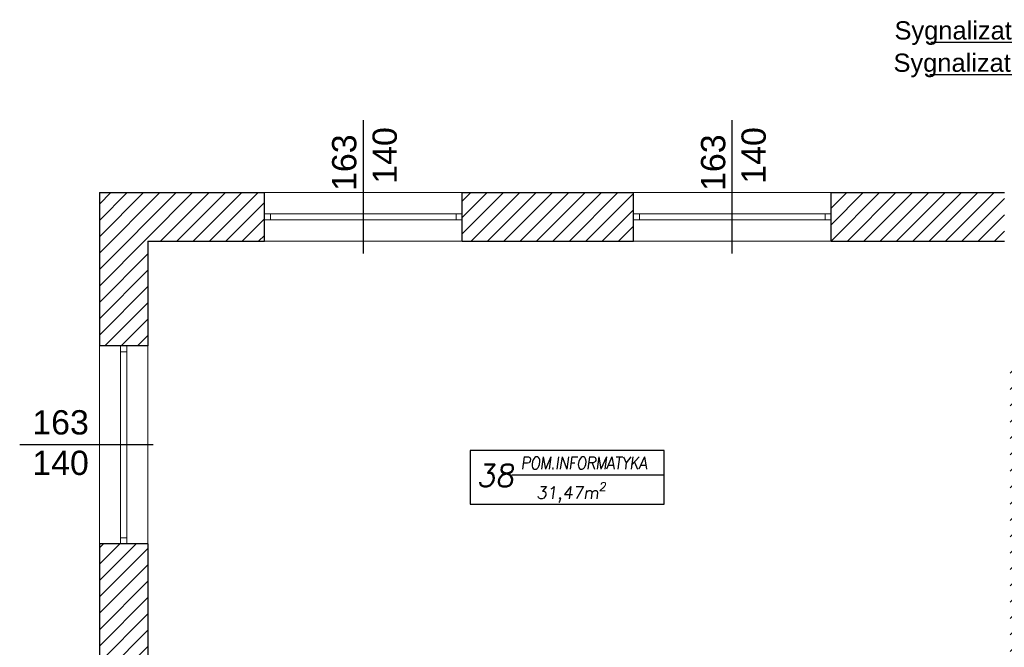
# Model space of a CAD drawing. Header units: millimetres. Extents: x -486876 to 553054, y -140324 to 834178.
# Tile 19 of 155: x -174185 to -166076, y 80203 to 85369. Entities that reach past the tile are written whole.
import ezdxf
from ezdxf import colors
from ezdxf.entities.mleader import LeaderData, LeaderLine
from ezdxf.enums import TextEntityAlignment as Align
from ezdxf.math import Vec2, Vec3

# ---------------------------------------------------------------- set-up
doc = ezdxf.new("R2010")
doc.units = ezdxf.units.MM
doc.linetypes.add('DASH2', pattern=[0.75, 0.5, -0.25])
for name, color, linetype, lineweight in [('_XREF', 252, 'DASH2', 13), ('IS_GAZ_TEKST', 7, 'Continuous', 20), ('XREF$0$okna', 8, 'Continuous', 20), ('XREF$0$ściana nośna', 8, 'Continuous', 30)]:
    doc.layers.add(name, color=color, linetype=linetype, lineweight=lineweight)
for name, color, linetype in [('XREF$0$DRZWI', 8, 'Continuous'), ('XREF$0$OPIS', 8, 'Continuous'), ('XREF$0$WYPEŁNIENIA', 8, 'Continuous')]:
    doc.layers.add(name, color=color, linetype=linetype)
doc.styles.add('SANPROJEKT', font='arial.ttf', dxfattribs={"height": 200})
doc.styles.add('XREF$0$APLUS', font='arial.ttf', dxfattribs={"width": 0.6})
doc.styles.add('XREF$0$Standard', font='arial.ttf')
pattern_1 = [(45, (-52999.899, 13162.694), (-6.7351921, 6.7351921), [])]

# ---------------------------------------------------------------- blocks, each defined once
blk = doc.blocks.new('XREF')
at = {"layer": 'XREF$0$WYPEŁNIENIA'}
h = blk.add_hatch(dxfattribs=at)
h.set_pattern_fill('ANSI31', color=256, scale=3)
h.set_pattern_definition(pattern_1)
h.paths.add_polyline_path([(2833.43, 11289.37), (2724.32, 11289.37), (2724.32, 11249.37), (2833.43, 11249.37)])
h.paths.add_polyline_path([(2867.14, 11289.37), (2833.43, 11289.37), (2833.43, 11249.37), (2867.14, 11249.37)])
h.paths.add_polyline_path([(2561.4, 11289.37), (2420.48, 11289.37), (2420.48, 11249.37), (2561.4, 11249.37)])
h.paths.add_polyline_path([(2257.56, 11289.37), (2121.56, 11289.37), (2121.56, 11163.24), (2161.56, 11163.24), (2161.56, 11249.37), (2257.56, 11249.37)])
h.paths.add_polyline_path([(2161.56, 11000.31), (2121.56, 11000.31), (2121.56, 10935.51), (2161.56, 10935.51)])
h.paths.add_polyline_path([(2161.56, 10935.51), (2121.56, 10935.51), (2121.56, 10867.6), (2161.56, 10867.6)])
h.paths.add_polyline_path([(3030.07, 11289.37), (3030.07, 11249.37), (3176.56, 11249.37), (3176.56, 11149.37), (2871.56, 11149.37), (2871.56, 10935.51), (2896.56, 10935.51), (2896.56, 11134.37), (3176.56, 11134.37), (3176.56, 10935.51), (3201.56, 10935.51), (3201.56, 11045.83), (3361.56, 11045.83), (3361.56, 10945.96), (3337.08, 10945.96), (3337.08, 10935.51), (3364.3, 10935.51), (3364.3, 10937.53), (3378.3, 10937.53), (3378.3, 10935.51), (3395.73, 10935.51), (3395.73, 10937.53), (3409.73, 10937.53), (3409.73, 10935.51), (3427.16, 10935.51), (3427.16, 10937.53), (3441.16, 10937.53), (3441.16, 10935.51), (3446.56, 10935.51), (3446.56, 10945.96), (3376.56, 10945.96), (3376.56, 11045.83), (3456.22, 11045.83), (3456.22, 11060.83), (3201.56, 11060.83), (3201.56, 11249.37), (3207.26, 11249.37), (3207.26, 11289.37), (3205.89, 11289.37)])
h.paths.add_polyline_path([(3179.52, 11177.85), (3198.59, 11177.85), (3198.59, 11191.35), (3179.52, 11191.35)], flags=24)
h.paths.add_polyline_path([(3151.69, 11132.98), (3151.69, 11150.77), (3138.19, 11150.77), (3138.19, 11132.98)], flags=25)
h.paths.add_polyline_path([(3276.39, 11044.44), (3276.39, 11062.23), (3262.89, 11062.23), (3262.89, 11044.44)], flags=25)
h = blk.add_hatch(dxfattribs=at)
h.set_pattern_fill('ANSI31', color=256, scale=3)
h.set_pattern_definition(pattern_1)
h.paths.add_polyline_path([(3536.35, 10935.51), (3530.35, 10935.51), (3530.35, 10801.78), (3536.35, 10801.78)])
h.paths.add_polyline_path([(3536.35, 11045.83), (3530.35, 11045.83), (3530.35, 10945.96), (3533.62, 10945.96), (3536.35, 10945.96)], flags=17)
h.paths.add_polyline_path([(3796.56, 11096.65), (3766.56, 11096.65), (3766.56, 11060.83), (3507.62, 11060.83), (3507.62, 11045.83), (3526.56, 11045.83), (3626.56, 11045.83), (3626.56, 10935.51), (3636.56, 10935.51), (3636.56, 11045.83), (3766.56, 11045.83), (3796.56, 11045.83)])
edge = h.paths.add_edge_path()
edge.add_arc((3779.04, 10935.86), 93.67, 192.13432, 192.88878, ccw=False)
edge.add_line((3687.46, 10916.17), (3684.53, 10916.17))
edge.add_line((3684.53, 10916.17), (3684.53, 10926.14))
edge.add_line((3684.53, 10926.14), (3636.56, 10926.14))
edge.add_line((3636.56, 10926.14), (3636.56, 10935.51))
edge.add_line((3636.56, 10935.51), (3626.56, 10935.51))
edge.add_line((3626.56, 10935.51), (3626.56, 10926.14))
edge.add_line((3626.56, 10926.14), (3626.56, 10916.14))
edge.add_line((3626.56, 10916.14), (3626.56, 10891.78))
edge.add_line((3626.56, 10891.78), (3687.73, 10891.78))
edge.add_line((3687.73, 10891.78), (3687.73, 10914.97))
h.paths.add_polyline_path([(3647.75, 10901.56), (3633.75, 10901.56), (3633.75, 10915.56), (3647.75, 10915.56)], flags=16)
h.paths.add_polyline_path([(3796.56, 10926.14), (3766.56, 10926.14), (3766.56, 10872.13), (3796.56, 10872.13)])
h.paths.add_polyline_path([(3796.56, 10818.23), (3766.56, 10818.23), (3766.56, 10801.78), (3747.83, 10801.78), (3747.83, 10786.78), (3766.56, 10786.78), (3766.56, 10776.78), (3796.56, 10776.78)])
h.paths.add_polyline_path([(3747.83, 10801.78), (3680.36, 10801.78), (3680.36, 10786.78), (3747.83, 10786.78)])
h.paths.add_polyline_path([(3406.41, 10801.78), (3376.56, 10801.78), (3376.56, 10889.68), (3446.15, 10889.68), (3446.56, 10916.14), (3446.56, 10926.14), (3446.56, 10935.51), (3441.16, 10935.51), (3441.16, 10923.53), (3427.16, 10923.53), (3427.16, 10935.51), (3409.73, 10935.51), (3409.73, 10923.53), (3395.73, 10923.53), (3395.73, 10935.51), (3378.3, 10935.51), (3378.3, 10923.53), (3364.3, 10923.53), (3364.3, 10935.51), (3337.08, 10935.51), (3337.08, 10926.14), (3301.56, 10926.14), (3301.56, 10920.14), (3301.56, 10916.14), (3337.08, 10916.14), (3337.08, 10889.68), (3361.56, 10889.68), (3361.56, 10801.78), (3189.06, 10801.78), (3176.56, 10801.78), (3176.56, 10766.78), (3201.56, 10766.78), (3201.56, 10786.78), (3406.41, 10786.78)])
h.paths.add_polyline_path([(3214.49, 10923.14), (3214.49, 10926.14), (3201.56, 10926.14), (3201.56, 10935.51), (3176.56, 10935.51), (3176.56, 10901.78), (3201.56, 10901.78), (3201.56, 10916.14), (3214.49, 10916.14)], flags=17)
h.paths.add_polyline_path([(3176.56, 10801.78), (3006.73, 10801.78), (3006.73, 10789.78), (3176.56, 10789.78)])
h.paths.add_polyline_path([(2906.73, 10801.78), (2815.34, 10801.78), (2815.34, 10789.78), (2894.64, 10789.78), (2904.95, 10789.78)])
h.paths.add_polyline_path([(2896.56, 10935.51), (2871.56, 10935.51), (2871.56, 10801.78), (2896.56, 10801.78)])
h.paths.add_polyline_path([(2892.75, 10828.64), (2910.53, 10828.64), (2910.53, 10842.14), (2892.75, 10842.14)])
at = {"layer": 'XREF$0$okna'}
for p, q in [((2257.56, 11289.37), (2420.48, 11289.37)), ((2561.4, 11289.37), (2724.32, 11289.37)), ((2257.56, 11271.87), (2420.48, 11271.87)), ((2561.4, 11271.87), (2724.32, 11271.87)), ((2257.56, 11266.87), (2420.48, 11266.87)), ((2561.4, 11266.87), (2724.32, 11266.87)), ((2420.48, 11249.37), (2257.56, 11249.37)), ((2724.32, 11249.37), (2561.4, 11249.37)), ((2121.56, 11163.24), (2121.56, 11000.31)), ((2139.06, 11000.31), (2139.06, 11163.24)), ((2144.06, 11000.31), (2144.06, 11163.24)), ((2161.56, 11163.24), (2161.56, 11000.31))]:
    blk.add_line(p, q, dxfattribs=at)
for points in [[(2262.56, 11266.87), (2257.56, 11266.87), (2257.56, 11271.87), (2262.56, 11271.87)], [(2420.48, 11266.87), (2415.48, 11266.87), (2415.48, 11271.87), (2420.48, 11271.87)], [(2566.4, 11266.87), (2561.4, 11266.87), (2561.4, 11271.87), (2566.4, 11271.87)], [(2724.32, 11266.87), (2719.32, 11266.87), (2719.32, 11271.87), (2724.32, 11271.87)], [(2144.06, 11158.24), (2139.06, 11158.24), (2139.06, 11163.24), (2144.06, 11163.24)], [(2144.06, 11000.31), (2139.06, 11000.31), (2139.06, 11005.31), (2144.06, 11005.31)]]:
    blk.add_lwpolyline(points, close=True, dxfattribs=at)
at = {"layer": 'XREF$0$OPIS'}
for p, q in [((2339.02, 11239.23), (2339.02, 11349.12)), ((2642.86, 11239.23), (2642.86, 11349.12)), ((2165.85, 11081.77), (2055.96, 11081.77)), ((2461.64, 11057.19), (2586.67, 11057.19))]:
    blk.add_line(p, q, dxfattribs=at)
blk.add_lwpolyline([(2586.67, 11077.11), (2427.05, 11077.11), (2427.05, 11032.94), (2586.67, 11032.94)], close=True, dxfattribs=at)
at = {"layer": 'XREF$0$ściana nośna'}
for p, q in [((2121.56, 11289.37), (2257.56, 11289.37)), ((2121.56, 11289.37), (2121.56, 11163.24)), ((2257.56, 11249.37), (2257.56, 11289.37)), ((2420.48, 11289.37), (2561.4, 11289.37)), ((2420.48, 11249.37), (2420.48, 11289.37)), ((2561.4, 11249.37), (2561.4, 11289.37)), ((2724.32, 11289.37), (2867.14, 11289.37)), ((2724.32, 11249.37), (2724.32, 11289.37)), ((2161.56, 11249.37), (2257.56, 11249.37)), ((2161.56, 11249.37), (2161.56, 11163.24)), ((2420.48, 11249.37), (2561.4, 11249.37)), ((2724.32, 11249.37), (2867.14, 11249.37)), ((2161.56, 11163.24), (2121.56, 11163.24)), ((2121.56, 11000.31), (2121.56, 10867.6)), ((2161.56, 11000.31), (2121.56, 11000.31)), ((2161.56, 11000.31), (2161.56, 10867.6))]:
    blk.add_line(p, q, dxfattribs=at)
at = {"style": 'XREF$0$APLUS'}
blk.add_attdef('70', text='', height=12.94, rotation=90, dxfattribs=at).set_placement((5846.74, 4087.03), align=Align.BOTTOM_CENTER)
blk.add_attdef('165', text='', height=12.94, rotation=90, dxfattribs=at).set_placement((5850.28, 4086.91), align=Align.TOP_CENTER)
at = {"layer": 'XREF$0$DRZWI', "style": 'XREF$0$APLUS'}
for tag, height, p in [('90', 10.59, (3968.05, 17970.78)), ('90', 10.59, (4273.69, 17907.63)), ('90', 10.59, (4647.11, 17907.63)), ('90', 10.59, (4995.74, 17907.63)), ('90', 10.59, (5345.01, 17907.63)), ('90', 8.24, (3625.86, 17450.53)), ('90', 8.24, (4282.58, 17436.64)), ('90', 8.24, (4577.82, 17436.64)), ('90', 8.24, (5003.12, 17436.64)), ('90', 8.24, (5300.95, 17436.64)), ('90', 8.24, (5625.63, 17350.96)), ('110', 12.94, (3772.73, 10725.01)), ('100', 12.94, (3763.85, 10003.38)), ('90', 10.59, (3383.41, 9921.97)), ('83', 10.59, (4118.73, 4184.03))]:
    blk.add_attdef(tag, text='', height=height, dxfattribs=at).set_placement(p, align=Align.BOTTOM_CENTER)
for tag, height, p in [('200', 10.59, (3967.95, 17967.89)), ('200', 10.59, (4273.59, 17904.74)), ('200', 10.59, (4647.01, 17904.74)), ('200', 10.59, (4995.64, 17904.74)), ('200', 10.59, (5344.91, 17904.74)), ('200', 8.24, (3625.86, 17448.28)), ('200', 8.24, (4282.58, 17434.39)), ('200', 8.24, (4577.82, 17434.39)), ('200', 8.24, (5003.12, 17434.39)), ('200', 8.24, (5300.95, 17434.39)), ('200', 8.24, (5625.63, 17348.71)), ('210', 12.94, (3772.6, 10721.48)), ('200', 12.94, (3763.85, 9999.84)), ('200', 10.59, (3383.31, 9919.08)), ('178', 10.59, (4118.62, 4181.14))]:
    blk.add_attdef(tag, text='', height=height, dxfattribs=at).set_placement(p, align=Align.TOP_CENTER)
for tag, height, p in [('96', 10.59, (4202.03, 17787.41)), ('100', 10.59, (5719.75, 17787.41)), ('100', 12.94, (4040.53, 17776.32)), ('100', 12.94, (4599.33, 17776.96)), ('100', 12.94, (4947.96, 17776.96)), ('100', 12.94, (5297.45, 17776.96)), ('100', 12.94, (3575.63, 17557.16)), ('100', 12.94, (3932.34, 17557.16)), ('100', 12.94, (4215.59, 17557.16)), ('100', 12.94, (4630.17, 17557.16)), ('100', 12.94, (4954.89, 17557.16)), ('100', 12.94, (5353.3, 17557.16)), ('100', 12.94, (5612.36, 17557.16)), ('90', 11.76, (4712.89, 10187.26)), ('90', 11.76, (4933.75, 10129.07)), ('90', 11.76, (5359.81, 10117.21)), ('120', 13.53, (3472.06, 9987.9)), ('90', 11.76, (4206.17, 4035.84))]:
    blk.add_attdef(tag, text='', height=height, rotation=90, dxfattribs=at).set_placement(p, align=Align.BOTTOM_CENTER)
for tag, height, p in [('205', 10.59, (4204.92, 17787.31)), ('210', 10.59, (5722.65, 17787.31)), ('210', 12.94, (4044.07, 17776.19)), ('210', 12.94, (4602.86, 17776.83)), ('210', 12.94, (4951.5, 17776.83)), ('210', 12.94, (5300.98, 17776.83)), ('210', 12.94, (3579.16, 17557.04)), ('210', 12.94, (3935.88, 17557.04)), ('210', 12.94, (4219.13, 17557.04)), ('210', 12.94, (4633.7, 17557.04)), ('210', 12.94, (4958.43, 17557.04)), ('210', 12.94, (5356.84, 17557.04)), ('210', 12.94, (5615.9, 17557.04)), ('200', 11.76, (4716.1, 10187.15)), ('200', 11.76, (4936.97, 10128.95)), ('200', 11.76, (5363.02, 10117.1)), ('210', 13.53, (3475.75, 9987.9)), ('170', 11.76, (4209.38, 4035.73))]:
    blk.add_attdef(tag, text='', height=height, rotation=90, dxfattribs=at).set_placement(p, align=Align.TOP_CENTER)
at = {"layer": 'XREF$0$OPIS', "char_height": 20, "attachment_point": 1, "rotation": 90, "style": 'XREF$0$Standard'}
for insert in [(2313.2, 11296.69), (2617.04, 11296.69)]:
    blk.add_mtext_dynamic_manual_height_columns('\\pxqc;163\\P\\pq*;140', width=34.6776, gutter_width=12.5, heights=[0], dxfattribs=dict(at, insert=insert))
at = {"layer": 'XREF$0$OPIS', "attachment_point": 1, "style": 'XREF$0$Standard'}
for s, width, gutter_width, insert, char_height in [('\\pxqc;163\\P140', 34.6776, 12.5, (2072.28, 11110.33), 20), ('\\A1;{\\Fromans|c238;\\Q8;\\W0.9;\\T0.95;POM.INFORMATYKA}', 79.0239, 1, (2468.5, 11071.82), 10), ('\\A1;{\\Fromans|c238;\\Q8;38}', 79.0239, 1, (2432.27, 11065.57), 18), ('\\A1;{\\Fromans|c238;\\Q8;31,47m\\H0.7x;\\S2^ ;}', 79.0239, 1, (2481.48, 11050.87), 10)]:
    blk.add_mtext_dynamic_manual_height_columns(s, width=width, gutter_width=gutter_width, heights=[0], dxfattribs=dict(at, insert=insert, char_height=char_height))

msp = doc.modelspace()

# ---------------------------------------------------------------- block references
at = {"layer": '_XREF', "xscale": 10, "yscale": 10, "zscale": 10}
msp.add_blockref('XREF', (-194744.7507, -28948.20066), dxfattribs=at)

# ---------------------------------------------------------------- leaders
at = {"layer": 'IS_GAZ_TEKST'}
ml = msp.add_multileader_mtext('Standard', dxfattribs=at)
ml.set_content('{\\H1.1538461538x;Sygnalizator optyczno - akustyczny }\\P', color=256, style='SANPROJEKT')
ml.set_leader_properties()
ml.build(insert=Vec2(0, 0))
ml.multileader.update_dxf_attribs({"text_left_attachment_type": 6, "text_right_attachment_type": 6, "arrow_head_size": 130})
ctx = ml.context
ctx.base_point, ctx.char_height, ctx.arrow_head_size, ctx.plane_origin = Vec3(-166968.75304, 85182.14715), 130, 130, Vec3(-591447.99255, 101640.32475)
ctx.left_attachment, ctx.right_attachment, ctx.text_align_type = 6, 6, 2
notes = []
notes.append((ctx, [(0, (1, 1, 0), (-163698.30304, 85182.14715), (-1, 0), 8, [(0, [(-162157.1345, 84010.53874)], 0, [])])]))
ctx.mtext.insert, ctx.mtext.alignment = Vec3(-163708.30304, 85356.09715), 3
ml = msp.add_multileader_mtext('Standard', dxfattribs=at)
ml.set_content('{\\H1.1538461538x;Sygnalizator optyczno - akustyczny }\\P', color=256, style='SANPROJEKT')
ml.set_leader_properties()
ml.build(insert=Vec2(0, 0))
ml.multileader.update_dxf_attribs({"text_left_attachment_type": 6, "text_right_attachment_type": 6, "arrow_head_size": 130})
ctx = ml.context
ctx.base_point, ctx.char_height, ctx.arrow_head_size, ctx.plane_origin = Vec3(-166977.08954, 84915.99951), 130, 130, Vec3(-591407.99255, 101180.32475)
ctx.left_attachment, ctx.right_attachment, ctx.text_align_type = 6, 6, 2
notes.append((ctx, [(0, (1, 1, 0), (-163622.48179, 84915.99951), (-1, 0), 92.15775, [(0, [(-162183.59922, 83497.56451)], 0, [])])]))
ctx.mtext.insert, ctx.mtext.alignment = Vec3(-163716.63954, 85089.94951), 3
for ctx, leaders in notes:
    for number, flags, end, landing, length, lines in leaders:
        leader = LeaderData()
        leader.index, (leader.has_last_leader_line, leader.has_dogleg_vector, leader.attachment_direction) = number, flags
        leader.last_leader_point, leader.dogleg_vector, leader.dogleg_length = Vec3(end), Vec3(landing), length
        for number, points, colour, breaks in lines:
            line = LeaderLine()
            line.index, line.vertices, line.color, line.breaks = number, Vec3.list(points), colors.encode_raw_color(colour), breaks
            leader.lines.append(line)
        ctx.leaders.append(leader)

doc.saveas('drawing.dxf')
